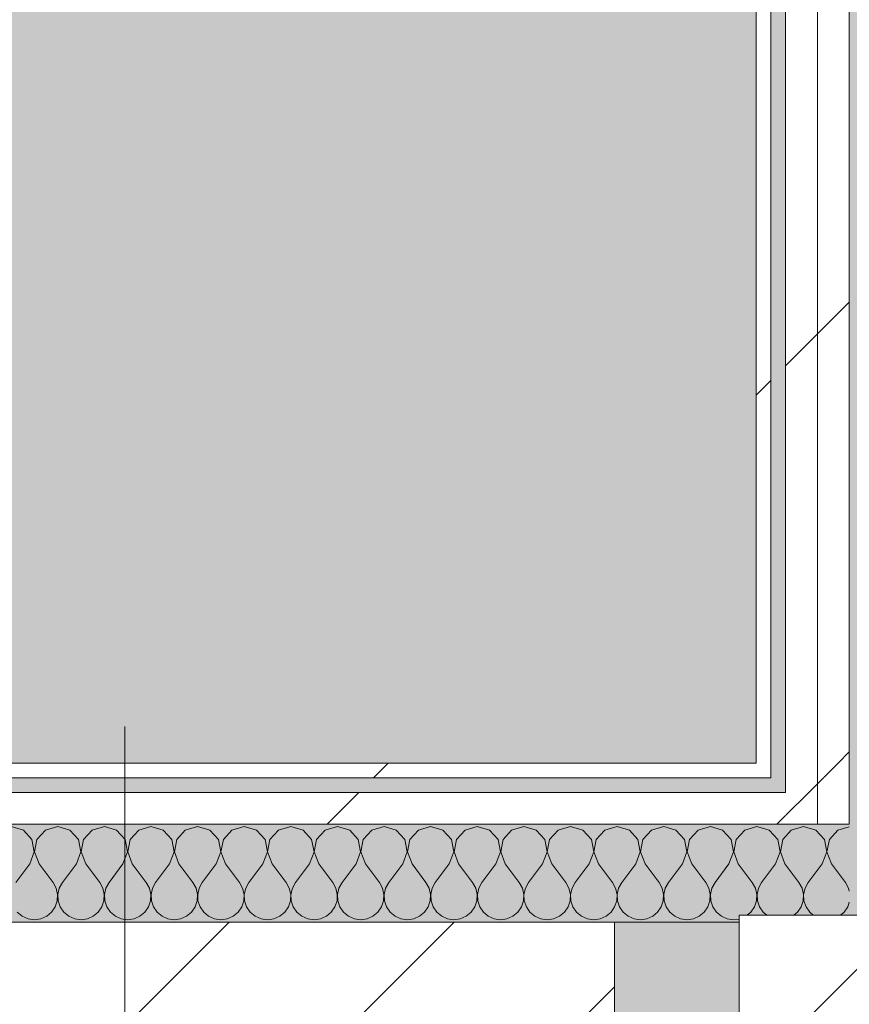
# Model space of a CAD drawing. Header units: millimetres. Extents: x -40968 to 13979, y -19284 to 4746.
# Tile 161 of 256: x -12730 to -12391, y -1095 to -693. Entities that reach past the tile are written whole.
import ezdxf

# ---------------------------------------------------------------- set-up
doc = ezdxf.new("R2010")
doc.units = ezdxf.units.MM
doc.header["$MEASUREMENT"] = 0
doc.linetypes.add('Wipeout_Contour', pattern=[1000, 0, -1000])
for name, color, linetype in [('10_ESTR_Pilars', 7, 'Continuous'), ('Nuevo_08_E_Envans secs', 7, 'Continuous'), ('Nuevo_14_PAV_Soft Light Grey 0554', 7, 'Continuous')]:
    doc.layers.add(name, color=color, linetype=linetype)
for name, color, linetype, lineweight in [('10_ESTR_Pilars_Pluma_Nº__20', 1, 'Continuous', 5), ('10_ESTR_Pilars_Pluma_Nº__28', 7, 'Continuous', 20), ('10_ESTR_Pilars_Pluma_Nº__42', 8, 'Continuous', 25), ('Nuevo_08_E_Envans secs_Pluma_Nº__1', 7, 'Continuous', 5)]:
    doc.layers.add(name, color=color, linetype=linetype, lineweight=lineweight)
for name, color, linetype, lineweight, true_color in [('Nuevo_08_E_Envans secs_Pluma_Nº__102', 7, 'Continuous', 5, 0xcccccc), ('Nuevo_08_E_Envans secs_Pluma_Nº__171', 171, 'Continuous', 13, 0xaaaaff), ('Nuevo_08_E_Envans secs_Pluma_Nº__177', 7, 'Continuous', 15, 0xf7e046), ('Nuevo_14_PAV_Soft Light Grey 0554_Pluma_Nº__245', 7, 'Continuous', 13, 0xe8e8e8)]:
    doc.layers.add(name, color=color, linetype=linetype, lineweight=lineweight, true_color=true_color)
pattern_1 = [(45, (0, 0), (-183.848, 183.848), [195, -65]), (45, (7e-14, 183.85), (-183.848, 183.848), [195, -65])]
pattern_2 = [(45, (0, 0), (-45.96194, 45.96194), [])]

# ---------------------------------------------------------------- blocks, each defined once
blk = doc.blocks.new('Forjado_1_1', base_point=(-23046.79, -1194.06))
at = {"layer": 'Nuevo_14_PAV_Soft Light Grey 0554_Pluma_Nº__245', "linetype": 'Continuous', "lineweight": 0, "true_color": 0xe8e8e8}
h = blk.add_hatch(color=254, dxfattribs=at)
h.paths.add_polyline_path([(-23046.79, -1194.06), (-1631.11, -1193.63), (-1631.11, -6938.97), (-1556.11, -6938.97), (-1556.11, -7503.98), (-1616.26, -7503.98), (-1616.05, -11935.98), (-1564.89, -11935.98), (-1564.89, -12491.98), (-2024.11, -12491.98), (-2024.11, -12338.98), (-6997.39, -12338.98), (-6997.39, -12391.98), (-3637.68, -12391.98), (-3638.94, -13690.72), (-3644.87, -17130.96), (428.17, -17130.98), (428.89, -16788.98), (778.89, -16788.98), (778.35, -17142.97), (2622.91, -17145.82), (2623.01, -17079.79), (3389.91, -17080.98), (3389.61, -17276.98), (5489.84, -17280.21), (5489.84, -17141.49), (5763.89, -17141.49), (5763.89, -16738.98), (6378.89, -16738.98), (6378.89, -12488.98), (5778.89, -12488.98), (5779.74, -11938.87), (6782.11, -11938.85), (6782.11, -9207.42), (6082.11, -9207.42), (6016.11, -7504.98), (6016.11, -9073.42), (2073.42, -9073.42), (2073.42, -5267.32), (5998.89, -5267.32), (5998.89, -1708.98), (5884.89, -967.98), (7332.11, -967.98), (7332.11, 1999.55), (-28277.4, 1999.55), (-23028.39, 1969.01)])
h.paths.add_polyline_path([(492.89, -5267.32), (1951.42, -5267.32), (1951.42, -9073.42), (492.89, -9073.42)], flags=0)
blk = doc.blocks.new('*X245')
at = {"layer": 'Nuevo_08_E_Envans secs_Pluma_Nº__102', "color": 254, "linetype": 'Continuous', "lineweight": 5, "true_color": 0xcccccc}
for p, q in [((-12728.33, -1024.18), (-12733.33, -1022.76)), ((-12724.81, -1028.02), (-12728.33, -1024.18)), ((-12719.29, -1024.18), (-12722.8, -1028.02)), ((-12714.29, -1022.76), (-12719.29, -1024.18)), ((-12709.28, -1024.18), (-12714.29, -1022.76)), ((-12705.77, -1028.02), (-12709.28, -1024.18)), ((-12700.25, -1024.18), (-12703.76, -1028.02)), ((-12695.24, -1022.76), (-12700.25, -1024.18)), ((-12690.23, -1024.18), (-12695.24, -1022.76)), ((-12686.72, -1028.02), (-12690.23, -1024.18)), ((-12681.2, -1024.18), (-12684.71, -1028.02)), ((-12676.19, -1022.76), (-12681.2, -1024.18)), ((-12671.18, -1024.18), (-12676.19, -1022.76)), ((-12667.67, -1028.02), (-12671.18, -1024.18)), ((-12662.15, -1024.18), (-12665.66, -1028.02)), ((-12657.14, -1022.76), (-12662.15, -1024.18)), ((-12652.14, -1024.18), (-12657.14, -1022.76)), ((-12648.62, -1028.02), (-12652.14, -1024.18)), ((-12643.1, -1024.18), (-12646.61, -1028.02)), ((-12638.1, -1022.76), (-12643.1, -1024.18)), ((-12633.09, -1024.18), (-12638.1, -1022.76)), ((-12629.58, -1028.02), (-12633.09, -1024.18)), ((-12624.05, -1024.18), (-12627.57, -1028.02)), ((-12619.05, -1022.76), (-12624.05, -1024.18)), ((-12614.04, -1024.18), (-12619.05, -1022.76)), ((-12610.53, -1028.02), (-12614.04, -1024.18)), ((-12605.01, -1024.18), (-12608.52, -1028.02)), ((-12600, -1022.76), (-12605.01, -1024.18)), ((-12594.99, -1024.18), (-12600, -1022.76)), ((-12591.48, -1028.02), (-12594.99, -1024.18)), ((-12585.96, -1024.18), (-12589.47, -1028.02)), ((-12580.95, -1022.76), (-12585.96, -1024.18)), ((-12575.95, -1024.18), (-12580.95, -1022.76)), ((-12572.43, -1028.02), (-12575.95, -1024.18)), ((-12566.91, -1024.18), (-12570.42, -1028.02)), ((-12561.9, -1022.76), (-12566.91, -1024.18)), ((-12556.9, -1024.18), (-12561.9, -1022.76)), ((-12553.39, -1028.02), (-12556.9, -1024.18)), ((-12547.86, -1024.18), (-12551.38, -1028.02)), ((-12542.86, -1022.76), (-12547.86, -1024.18)), ((-12537.85, -1024.18), (-12542.86, -1022.76)), ((-12534.34, -1028.02), (-12537.85, -1024.18)), ((-12528.82, -1024.18), (-12532.33, -1028.02)), ((-12523.81, -1022.76), (-12528.82, -1024.18)), ((-12518.8, -1024.18), (-12523.81, -1022.76)), ((-12515.29, -1028.02), (-12518.8, -1024.18)), ((-12509.77, -1024.18), (-12513.28, -1028.02)), ((-12504.76, -1022.76), (-12509.77, -1024.18)), ((-12499.75, -1024.18), (-12504.76, -1022.76)), ((-12496.24, -1028.02), (-12499.75, -1024.18)), ((-12490.72, -1024.18), (-12494.23, -1028.02)), ((-12485.71, -1022.76), (-12490.72, -1024.18)), ((-12480.71, -1024.18), (-12485.71, -1022.76)), ((-12477.2, -1028.02), (-12480.71, -1024.18)), ((-12471.67, -1024.18), (-12475.19, -1028.02)), ((-12466.67, -1022.76), (-12471.67, -1024.18)), ((-12461.66, -1024.18), (-12466.67, -1022.76)), ((-12458.15, -1028.02), (-12461.66, -1024.18)), ((-12452.63, -1024.18), (-12456.14, -1028.02)), ((-12447.62, -1022.76), (-12452.63, -1024.18)), ((-12442.61, -1024.18), (-12447.62, -1022.76)), ((-12439.1, -1028.02), (-12442.61, -1024.18)), ((-12433.58, -1024.18), (-12437.09, -1028.02)), ((-12428.57, -1022.76), (-12433.58, -1024.18)), ((-12423.56, -1024.18), (-12428.57, -1022.76)), ((-12420.05, -1028.02), (-12423.56, -1024.18)), ((-12414.53, -1024.18), (-12418.04, -1028.02)), ((-12409.52, -1022.76), (-12414.53, -1024.18)), ((-12404.52, -1024.18), (-12409.52, -1022.76)), ((-12401.01, -1028.02), (-12404.52, -1024.18)), ((-12395.48, -1024.18), (-12398.99, -1028.02)), ((-12390.84, -1022.86), (-12395.48, -1024.18)), ((-12723.85, -1033.14), (-12724.81, -1028.02)), ((-12722.8, -1028.02), (-12723.77, -1033.14)), ((-12704.8, -1033.14), (-12705.77, -1028.02)), ((-12703.76, -1028.02), (-12704.72, -1033.14)), ((-12685.75, -1033.14), (-12686.72, -1028.02)), ((-12684.71, -1028.02), (-12685.68, -1033.14)), ((-12666.71, -1033.14), (-12667.67, -1028.02)), ((-12665.66, -1028.02), (-12666.63, -1033.14)), ((-12647.66, -1033.14), (-12648.62, -1028.02)), ((-12646.61, -1028.02), (-12647.58, -1033.14)), ((-12628.61, -1033.14), (-12629.58, -1028.02)), ((-12627.57, -1028.02), (-12628.53, -1033.14)), ((-12609.56, -1033.14), (-12610.53, -1028.02)), ((-12608.52, -1028.02), (-12609.49, -1033.14)), ((-12590.51, -1033.14), (-12591.48, -1028.02)), ((-12589.47, -1028.02), (-12590.44, -1033.14)), ((-12571.47, -1033.14), (-12572.43, -1028.02)), ((-12570.42, -1028.02), (-12571.39, -1033.14)), ((-12552.42, -1033.14), (-12553.39, -1028.02)), ((-12551.38, -1028.02), (-12552.34, -1033.14)), ((-12533.37, -1033.14), (-12534.34, -1028.02)), ((-12532.33, -1028.02), (-12533.29, -1033.14)), ((-12514.32, -1033.14), (-12515.29, -1028.02)), ((-12513.28, -1028.02), (-12514.25, -1033.14)), ((-12495.28, -1033.14), (-12496.24, -1028.02)), ((-12494.23, -1028.02), (-12495.2, -1033.14)), ((-12476.23, -1033.14), (-12477.2, -1028.02)), ((-12475.19, -1028.02), (-12476.15, -1033.14)), ((-12457.18, -1033.14), (-12458.15, -1028.02)), ((-12456.14, -1028.02), (-12457.1, -1033.14)), ((-12438.13, -1033.14), (-12439.1, -1028.02)), ((-12437.09, -1028.02), (-12438.06, -1033.14)), ((-12419.09, -1033.14), (-12420.05, -1028.02)), ((-12418.04, -1028.02), (-12419.01, -1033.14)), ((-12400.04, -1033.14), (-12401.01, -1028.02)), ((-12398.99, -1028.02), (-12399.96, -1033.14)), ((-12725.71, -1038), (-12723.85, -1033.14)), ((-12723.77, -1033.14), (-12721.9, -1038)), ((-12706.67, -1038), (-12704.8, -1033.14)), ((-12704.72, -1033.14), (-12702.86, -1038)), ((-12687.62, -1038), (-12685.75, -1033.14)), ((-12685.68, -1033.14), (-12683.81, -1038)), ((-12668.57, -1038), (-12666.71, -1033.14)), ((-12666.63, -1033.14), (-12664.76, -1038)), ((-12649.52, -1038), (-12647.66, -1033.14)), ((-12647.58, -1033.14), (-12645.71, -1038)), ((-12630.48, -1038), (-12628.61, -1033.14)), ((-12628.53, -1033.14), (-12626.67, -1038)), ((-12611.43, -1038), (-12609.56, -1033.14)), ((-12609.49, -1033.14), (-12607.62, -1038)), ((-12592.38, -1038), (-12590.51, -1033.14)), ((-12590.44, -1033.14), (-12588.57, -1038)), ((-12573.33, -1038), (-12571.47, -1033.14)), ((-12571.39, -1033.14), (-12569.52, -1038)), ((-12554.29, -1038), (-12552.42, -1033.14)), ((-12552.34, -1033.14), (-12550.48, -1038)), ((-12535.24, -1038), (-12533.37, -1033.14)), ((-12533.29, -1033.14), (-12531.43, -1038)), ((-12516.19, -1038), (-12514.32, -1033.14)), ((-12514.25, -1033.14), (-12512.38, -1038)), ((-12497.14, -1038), (-12495.28, -1033.14)), ((-12495.2, -1033.14), (-12493.33, -1038)), ((-12478.1, -1038), (-12476.23, -1033.14)), ((-12476.15, -1033.14), (-12474.29, -1038)), ((-12459.05, -1038), (-12457.18, -1033.14)), ((-12457.1, -1033.14), (-12455.24, -1038)), ((-12440, -1038), (-12438.13, -1033.14)), ((-12438.06, -1033.14), (-12436.19, -1038)), ((-12420.95, -1038), (-12419.09, -1033.14)), ((-12419.01, -1033.14), (-12417.14, -1038)), ((-12401.9, -1038), (-12400.04, -1033.14)), ((-12399.96, -1033.14), (-12398.1, -1038)), ((-12725.71, -1038), (-12731.43, -1045.61)), ((-12721.9, -1038), (-12716.19, -1045.61)), ((-12706.67, -1038), (-12712.38, -1045.61)), ((-12702.86, -1038), (-12697.14, -1045.61)), ((-12687.62, -1038), (-12693.33, -1045.61)), ((-12683.81, -1038), (-12678.1, -1045.61)), ((-12668.57, -1038), (-12674.29, -1045.61)), ((-12664.76, -1038), (-12659.05, -1045.61)), ((-12649.52, -1038), (-12655.24, -1045.61)), ((-12645.71, -1038), (-12640, -1045.61)), ((-12630.48, -1038), (-12636.19, -1045.61)), ((-12626.67, -1038), (-12620.95, -1045.61)), ((-12611.43, -1038), (-12617.14, -1045.61)), ((-12607.62, -1038), (-12601.9, -1045.61)), ((-12592.38, -1038), (-12598.1, -1045.61)), ((-12588.57, -1038), (-12582.86, -1045.61)), ((-12573.33, -1038), (-12579.05, -1045.61)), ((-12569.52, -1038), (-12563.81, -1045.61)), ((-12554.29, -1038), (-12560, -1045.61)), ((-12550.48, -1038), (-12544.76, -1045.61)), ((-12535.24, -1038), (-12540.95, -1045.61)), ((-12531.43, -1038), (-12525.71, -1045.61)), ((-12516.19, -1038), (-12521.9, -1045.61)), ((-12512.38, -1038), (-12506.67, -1045.61)), ((-12497.14, -1038), (-12502.86, -1045.61)), ((-12493.33, -1038), (-12487.62, -1045.61)), ((-12478.1, -1038), (-12483.81, -1045.61)), ((-12474.29, -1038), (-12468.57, -1045.61)), ((-12459.05, -1038), (-12464.76, -1045.61)), ((-12455.24, -1038), (-12449.52, -1045.61)), ((-12440, -1038), (-12445.71, -1045.61)), ((-12436.19, -1038), (-12430.48, -1045.61)), ((-12420.95, -1038), (-12426.67, -1045.61)), ((-12417.14, -1038), (-12411.43, -1045.61)), ((-12401.9, -1038), (-12407.62, -1045.61)), ((-12398.1, -1038), (-12392.38, -1045.61)), ((-12714.92, -1047.91), (-12716.19, -1045.61)), ((-12712.38, -1045.61), (-12713.65, -1047.91)), ((-12695.87, -1047.91), (-12697.14, -1045.61)), ((-12693.33, -1045.61), (-12694.6, -1047.91)), ((-12676.82, -1047.91), (-12678.1, -1045.61)), ((-12674.29, -1045.61), (-12675.56, -1047.91)), ((-12657.78, -1047.91), (-12659.05, -1045.61)), ((-12655.24, -1045.61), (-12656.51, -1047.91)), ((-12638.73, -1047.91), (-12640, -1045.61)), ((-12636.19, -1045.61), (-12637.46, -1047.91)), ((-12619.68, -1047.91), (-12620.95, -1045.61)), ((-12617.14, -1045.61), (-12618.41, -1047.91)), ((-12600.63, -1047.91), (-12601.9, -1045.61)), ((-12598.1, -1045.61), (-12599.37, -1047.91)), ((-12581.59, -1047.91), (-12582.86, -1045.61)), ((-12579.05, -1045.61), (-12580.32, -1047.91)), ((-12562.54, -1047.91), (-12563.81, -1045.61)), ((-12560, -1045.61), (-12561.27, -1047.91)), ((-12543.49, -1047.91), (-12544.76, -1045.61)), ((-12540.95, -1045.61), (-12542.22, -1047.91)), ((-12524.44, -1047.91), (-12525.71, -1045.61)), ((-12521.9, -1045.61), (-12523.18, -1047.91)), ((-12505.4, -1047.91), (-12506.67, -1045.61)), ((-12502.86, -1045.61), (-12504.13, -1047.91)), ((-12486.35, -1047.91), (-12487.62, -1045.61)), ((-12483.81, -1045.61), (-12485.08, -1047.91)), ((-12467.3, -1047.91), (-12468.57, -1045.61)), ((-12464.76, -1045.61), (-12466.03, -1047.91)), ((-12448.25, -1047.91), (-12449.52, -1045.61)), ((-12445.71, -1045.61), (-12446.99, -1047.91)), ((-12429.2, -1047.91), (-12430.48, -1045.61)), ((-12426.67, -1045.61), (-12427.94, -1047.91)), ((-12410.16, -1047.91), (-12411.43, -1045.61)), ((-12407.62, -1045.61), (-12408.89, -1047.91)), ((-12391.11, -1047.91), (-12392.38, -1045.61)), ((-12714.32, -1050.47), (-12714.92, -1047.91)), ((-12713.65, -1047.91), (-12714.25, -1050.47)), ((-12695.28, -1050.47), (-12695.87, -1047.91)), ((-12694.6, -1047.91), (-12695.2, -1050.47)), ((-12676.23, -1050.47), (-12676.82, -1047.91)), ((-12675.56, -1047.91), (-12676.15, -1050.47)), ((-12657.18, -1050.47), (-12657.78, -1047.91)), ((-12656.51, -1047.91), (-12657.1, -1050.47)), ((-12638.13, -1050.47), (-12638.73, -1047.91)), ((-12637.46, -1047.91), (-12638.06, -1050.47)), ((-12619.09, -1050.47), (-12619.68, -1047.91)), ((-12618.41, -1047.91), (-12619.01, -1050.47)), ((-12600.04, -1050.47), (-12600.63, -1047.91)), ((-12599.37, -1047.91), (-12599.96, -1050.47)), ((-12580.99, -1050.47), (-12581.59, -1047.91)), ((-12580.32, -1047.91), (-12580.91, -1050.47)), ((-12561.94, -1050.47), (-12562.54, -1047.91)), ((-12561.27, -1047.91), (-12561.87, -1050.47)), ((-12542.9, -1050.47), (-12543.49, -1047.91)), ((-12542.22, -1047.91), (-12542.82, -1050.47)), ((-12523.85, -1050.47), (-12524.44, -1047.91)), ((-12523.18, -1047.91), (-12523.77, -1050.47)), ((-12504.8, -1050.47), (-12505.4, -1047.91)), ((-12504.13, -1047.91), (-12504.72, -1050.47)), ((-12485.75, -1050.47), (-12486.35, -1047.91)), ((-12485.08, -1047.91), (-12485.68, -1050.47)), ((-12466.71, -1050.47), (-12467.3, -1047.91)), ((-12466.03, -1047.91), (-12466.63, -1050.47)), ((-12447.66, -1050.47), (-12448.25, -1047.91)), ((-12446.99, -1047.91), (-12447.58, -1050.47)), ((-12428.61, -1050.47), (-12429.2, -1047.91)), ((-12427.94, -1047.91), (-12428.53, -1050.47)), ((-12409.56, -1050.47), (-12410.16, -1047.91)), ((-12408.89, -1047.91), (-12409.49, -1050.47)), ((-12390.84, -1049.09), (-12391.11, -1047.91)), ((-12715.29, -1055.59), (-12714.45, -1053.1)), ((-12714.45, -1053.1), (-12714.32, -1050.47)), ((-12714.25, -1050.47), (-12714.12, -1053.1)), ((-12714.12, -1053.1), (-12713.28, -1055.59)), ((-12696.24, -1055.59), (-12695.4, -1053.1)), ((-12695.4, -1053.1), (-12695.28, -1050.47)), ((-12695.2, -1050.47), (-12695.07, -1053.1)), ((-12695.07, -1053.1), (-12694.23, -1055.59)), ((-12677.2, -1055.59), (-12676.36, -1053.1)), ((-12676.36, -1053.1), (-12676.23, -1050.47)), ((-12676.15, -1050.47), (-12676.02, -1053.1)), ((-12676.02, -1053.1), (-12675.19, -1055.59)), ((-12658.15, -1055.59), (-12657.31, -1053.1)), ((-12657.31, -1053.1), (-12657.18, -1050.47)), ((-12657.1, -1050.47), (-12656.98, -1053.1)), ((-12656.98, -1053.1), (-12656.14, -1055.59)), ((-12639.1, -1055.59), (-12638.26, -1053.1)), ((-12638.26, -1053.1), (-12638.13, -1050.47)), ((-12638.06, -1050.47), (-12637.93, -1053.1)), ((-12637.93, -1053.1), (-12637.09, -1055.59)), ((-12620.05, -1055.59), (-12619.21, -1053.1)), ((-12619.21, -1053.1), (-12619.09, -1050.47)), ((-12619.01, -1050.47), (-12618.88, -1053.1)), ((-12618.88, -1053.1), (-12618.04, -1055.59)), ((-12601.01, -1055.59), (-12600.17, -1053.1)), ((-12600.17, -1053.1), (-12600.04, -1050.47)), ((-12599.96, -1050.47), (-12599.83, -1053.1)), ((-12599.83, -1053.1), (-12598.99, -1055.59)), ((-12581.96, -1055.59), (-12581.12, -1053.1)), ((-12581.12, -1053.1), (-12580.99, -1050.47)), ((-12580.91, -1050.47), (-12580.79, -1053.1)), ((-12580.79, -1053.1), (-12579.95, -1055.59)), ((-12562.91, -1055.59), (-12562.07, -1053.1)), ((-12562.07, -1053.1), (-12561.94, -1050.47)), ((-12561.87, -1050.47), (-12561.74, -1053.1)), ((-12561.74, -1053.1), (-12560.9, -1055.59)), ((-12543.86, -1055.59), (-12543.02, -1053.1)), ((-12543.02, -1053.1), (-12542.9, -1050.47)), ((-12542.82, -1050.47), (-12542.69, -1053.1)), ((-12542.69, -1053.1), (-12541.85, -1055.59)), ((-12524.81, -1055.59), (-12523.98, -1053.1)), ((-12523.98, -1053.1), (-12523.85, -1050.47)), ((-12523.77, -1050.47), (-12523.64, -1053.1)), ((-12523.64, -1053.1), (-12522.8, -1055.59)), ((-12505.77, -1055.59), (-12504.93, -1053.1)), ((-12504.93, -1053.1), (-12504.8, -1050.47)), ((-12504.72, -1050.47), (-12504.6, -1053.1)), ((-12504.6, -1053.1), (-12503.76, -1055.59)), ((-12486.72, -1055.59), (-12485.88, -1053.1)), ((-12485.88, -1053.1), (-12485.75, -1050.47)), ((-12485.68, -1050.47), (-12485.55, -1053.1)), ((-12485.55, -1053.1), (-12484.71, -1055.59)), ((-12467.67, -1055.59), (-12466.83, -1053.1)), ((-12466.83, -1053.1), (-12466.71, -1050.47)), ((-12466.63, -1050.47), (-12466.5, -1053.1)), ((-12466.5, -1053.1), (-12465.66, -1055.59)), ((-12448.62, -1055.59), (-12447.78, -1053.1)), ((-12447.78, -1053.1), (-12447.66, -1050.47)), ((-12447.58, -1050.47), (-12447.45, -1053.1)), ((-12447.45, -1053.1), (-12446.61, -1055.59)), ((-12429.58, -1055.59), (-12428.74, -1053.1)), ((-12428.74, -1053.1), (-12428.61, -1050.47)), ((-12428.53, -1050.47), (-12428.41, -1053.1)), ((-12428.41, -1053.1), (-12427.57, -1055.59)), ((-12410.53, -1055.59), (-12409.69, -1053.1)), ((-12409.69, -1053.1), (-12409.56, -1050.47)), ((-12409.49, -1050.47), (-12409.36, -1053.1)), ((-12409.36, -1053.1), (-12408.52, -1055.59)), ((-12391.48, -1055.59), (-12390.84, -1053.67)), ((-12730.84, -1057.75), (-12728.82, -1059.43)), ((-12718.8, -1059.43), (-12716.78, -1057.75)), ((-12716.78, -1057.75), (-12715.29, -1055.59)), ((-12713.28, -1055.59), (-12711.79, -1057.75)), ((-12711.79, -1057.75), (-12709.77, -1059.43)), ((-12699.75, -1059.43), (-12697.73, -1057.75)), ((-12697.73, -1057.75), (-12696.24, -1055.59)), ((-12694.23, -1055.59), (-12692.74, -1057.75)), ((-12692.74, -1057.75), (-12690.72, -1059.43)), ((-12680.71, -1059.43), (-12678.68, -1057.75)), ((-12678.68, -1057.75), (-12677.2, -1055.59)), ((-12675.19, -1055.59), (-12673.7, -1057.75)), ((-12673.7, -1057.75), (-12671.67, -1059.43)), ((-12661.66, -1059.43), (-12659.64, -1057.75)), ((-12659.64, -1057.75), (-12658.15, -1055.59)), ((-12656.14, -1055.59), (-12654.65, -1057.75)), ((-12654.65, -1057.75), (-12652.63, -1059.43)), ((-12642.61, -1059.43), (-12640.59, -1057.75)), ((-12640.59, -1057.75), (-12639.1, -1055.59)), ((-12637.09, -1055.59), (-12635.6, -1057.75)), ((-12635.6, -1057.75), (-12633.58, -1059.43)), ((-12623.56, -1059.43), (-12621.54, -1057.75)), ((-12621.54, -1057.75), (-12620.05, -1055.59)), ((-12618.04, -1055.59), (-12616.55, -1057.75)), ((-12616.55, -1057.75), (-12614.53, -1059.43)), ((-12604.52, -1059.43), (-12602.49, -1057.75)), ((-12602.49, -1057.75), (-12601.01, -1055.59)), ((-12598.99, -1055.59), (-12597.51, -1057.75)), ((-12597.51, -1057.75), (-12595.48, -1059.43)), ((-12585.47, -1059.43), (-12583.45, -1057.75)), ((-12583.45, -1057.75), (-12581.96, -1055.59)), ((-12579.95, -1055.59), (-12578.46, -1057.75)), ((-12578.46, -1057.75), (-12576.44, -1059.43)), ((-12566.42, -1059.43), (-12564.4, -1057.75)), ((-12564.4, -1057.75), (-12562.91, -1055.59)), ((-12560.9, -1055.59), (-12559.41, -1057.75)), ((-12559.41, -1057.75), (-12557.39, -1059.43)), ((-12547.37, -1059.43), (-12545.35, -1057.75)), ((-12545.35, -1057.75), (-12543.86, -1055.59)), ((-12541.85, -1055.59), (-12540.36, -1057.75)), ((-12540.36, -1057.75), (-12538.34, -1059.43)), ((-12528.33, -1059.43), (-12526.3, -1057.75)), ((-12526.3, -1057.75), (-12524.81, -1055.59)), ((-12522.8, -1055.59), (-12521.32, -1057.75)), ((-12521.32, -1057.75), (-12519.29, -1059.43)), ((-12509.28, -1059.43), (-12507.26, -1057.75)), ((-12507.26, -1057.75), (-12505.77, -1055.59)), ((-12503.76, -1055.59), (-12502.27, -1057.75)), ((-12502.27, -1057.75), (-12500.25, -1059.43)), ((-12490.23, -1059.43), (-12488.21, -1057.75)), ((-12488.21, -1057.75), (-12486.72, -1055.59)), ((-12484.71, -1055.59), (-12483.22, -1057.75)), ((-12483.22, -1057.75), (-12481.2, -1059.43)), ((-12471.18, -1059.43), (-12469.16, -1057.75)), ((-12469.16, -1057.75), (-12467.67, -1055.59)), ((-12465.66, -1055.59), (-12464.17, -1057.75)), ((-12464.17, -1057.75), (-12462.15, -1059.43)), ((-12452.14, -1059.43), (-12450.11, -1057.75)), ((-12450.11, -1057.75), (-12448.62, -1055.59)), ((-12446.61, -1055.59), (-12445.13, -1057.75)), ((-12445.13, -1057.75), (-12443.1, -1059.43)), ((-12432.54, -1058.98), (-12431.06, -1057.75)), ((-12431.06, -1057.75), (-12429.58, -1055.59)), ((-12427.57, -1055.59), (-12426.08, -1057.75)), ((-12426.08, -1057.75), (-12424.6, -1058.98)), ((-12413.49, -1058.98), (-12412.02, -1057.75)), ((-12412.02, -1057.75), (-12410.53, -1055.59)), ((-12408.52, -1055.59), (-12407.03, -1057.75)), ((-12407.03, -1057.75), (-12405.56, -1058.98)), ((-12394.44, -1058.98), (-12392.97, -1057.75)), ((-12392.97, -1057.75), (-12391.48, -1055.59)), ((-12728.82, -1059.43), (-12726.41, -1060.49)), ((-12726.41, -1060.49), (-12723.81, -1060.85)), ((-12723.81, -1060.85), (-12721.21, -1060.49)), ((-12721.21, -1060.49), (-12718.8, -1059.43)), ((-12709.77, -1059.43), (-12707.36, -1060.49)), ((-12707.36, -1060.49), (-12704.76, -1060.85)), ((-12704.76, -1060.85), (-12702.16, -1060.49)), ((-12702.16, -1060.49), (-12699.75, -1059.43)), ((-12690.72, -1059.43), (-12688.32, -1060.49)), ((-12688.32, -1060.49), (-12685.71, -1060.85)), ((-12685.71, -1060.85), (-12683.11, -1060.49)), ((-12683.11, -1060.49), (-12680.71, -1059.43)), ((-12671.67, -1059.43), (-12669.27, -1060.49)), ((-12669.27, -1060.49), (-12666.67, -1060.85)), ((-12666.67, -1060.85), (-12664.06, -1060.49)), ((-12664.06, -1060.49), (-12661.66, -1059.43)), ((-12652.63, -1059.43), (-12650.22, -1060.49)), ((-12650.22, -1060.49), (-12647.62, -1060.85)), ((-12647.62, -1060.85), (-12645.02, -1060.49)), ((-12645.02, -1060.49), (-12642.61, -1059.43)), ((-12633.58, -1059.43), (-12631.17, -1060.49)), ((-12631.17, -1060.49), (-12628.57, -1060.85)), ((-12628.57, -1060.85), (-12625.97, -1060.49)), ((-12625.97, -1060.49), (-12623.56, -1059.43)), ((-12614.53, -1059.43), (-12612.13, -1060.49)), ((-12612.13, -1060.49), (-12609.52, -1060.85)), ((-12609.52, -1060.85), (-12606.92, -1060.49)), ((-12606.92, -1060.49), (-12604.52, -1059.43)), ((-12595.48, -1059.43), (-12593.08, -1060.49)), ((-12593.08, -1060.49), (-12590.48, -1060.85)), ((-12590.48, -1060.85), (-12587.87, -1060.49)), ((-12587.87, -1060.49), (-12585.47, -1059.43)), ((-12576.44, -1059.43), (-12574.03, -1060.49)), ((-12574.03, -1060.49), (-12571.43, -1060.85)), ((-12571.43, -1060.85), (-12568.83, -1060.49)), ((-12568.83, -1060.49), (-12566.42, -1059.43)), ((-12557.39, -1059.43), (-12554.98, -1060.49)), ((-12554.98, -1060.49), (-12552.38, -1060.85)), ((-12552.38, -1060.85), (-12549.78, -1060.49)), ((-12549.78, -1060.49), (-12547.37, -1059.43)), ((-12538.34, -1059.43), (-12535.94, -1060.49)), ((-12535.94, -1060.49), (-12533.33, -1060.85)), ((-12533.33, -1060.85), (-12530.73, -1060.49)), ((-12530.73, -1060.49), (-12528.33, -1059.43)), ((-12519.29, -1059.43), (-12516.89, -1060.49)), ((-12516.89, -1060.49), (-12514.29, -1060.85)), ((-12514.29, -1060.85), (-12511.68, -1060.49)), ((-12511.68, -1060.49), (-12509.28, -1059.43)), ((-12500.25, -1059.43), (-12497.84, -1060.49)), ((-12497.84, -1060.49), (-12495.24, -1060.85)), ((-12495.24, -1060.85), (-12492.64, -1060.49)), ((-12492.64, -1060.49), (-12490.23, -1059.43)), ((-12481.2, -1059.43), (-12478.79, -1060.49)), ((-12478.79, -1060.49), (-12476.19, -1060.85)), ((-12476.19, -1060.85), (-12473.59, -1060.49)), ((-12473.59, -1060.49), (-12471.18, -1059.43)), ((-12462.15, -1059.43), (-12459.75, -1060.49)), ((-12459.75, -1060.49), (-12457.14, -1060.85)), ((-12457.14, -1060.85), (-12454.54, -1060.49)), ((-12454.54, -1060.49), (-12452.14, -1059.43)), ((-12443.1, -1059.43), (-12440.7, -1060.49)), ((-12440.7, -1060.49), (-12438.1, -1060.85)), ((-12438.1, -1060.85), (-12435.86, -1060.54))]:
    blk.add_line(p, q, dxfattribs=at)
blk = doc.blocks.new('Muro_93_1', base_point=(-12035.86, -1061.81))
at = {"layer": 'Nuevo_08_E_Envans secs_Pluma_Nº__1', "color": 7, "linetype": 'Continuous', "lineweight": 5, "flags": 128}
blk.add_lwpolyline([(-12486.81, -1061.81), (-12435.86, -1061.81)], dxfattribs=at)
at = {"color": 254, "linetype": 'Wipeout_Contour', "lineweight": 0, "ltscale": 49863.976073}
blk.add_wipeout([(-12428.84, -1002.81), (-12422.84, -1002.81), (-12422.84, -996.81), (-12428.84, -996.81)], dxfattribs=at).dxf.layer = 'Nuevo_08_E_Envans secs'
at = {"color": 254, "linetype": 'Wipeout_Contour', "lineweight": 0, "ltscale": 49807.198371}
blk.add_wipeout([(-12416.84, -1021.81), (-12403.84, -1021.81), (-12403.84, -1008.81), (-12416.84, -1008.81)], dxfattribs=at).dxf.layer = 'Nuevo_08_E_Envans secs'
at = {"layer": 'Nuevo_08_E_Envans secs_Pluma_Nº__171', "linetype": 'Continuous', "lineweight": 13, "true_color": 0xaaaaff}
h = blk.add_hatch(dxfattribs=at)
h.set_pattern_fill('Panellat_HPL_0001', color=161, style=0, pattern_type=2)
h.set_pattern_definition(pattern_1)
h.paths.add_polyline_path([(-12428.84, -1002.81), (-12422.84, -1002.81), (-12422.84, -996.81), (-12428.84, -996.81)])
at = {"layer": 'Nuevo_08_E_Envans secs_Pluma_Nº__177', "linetype": 'Continuous', "lineweight": 15, "true_color": 0xf7e046}
h = blk.add_hatch(dxfattribs=at)
h.set_pattern_fill('Panellat_HPL_0001', color=53, style=0, pattern_type=2)
h.set_pattern_definition(pattern_1)
h.paths.add_polyline_path([(-12416.84, -1021.81), (-12403.84, -1021.81), (-12403.84, -1008.81), (-12416.84, -1008.81)])
at = {"layer": 'Nuevo_08_E_Envans secs_Pluma_Nº__1', "color": 7, "linetype": 'Continuous', "lineweight": 5}
for p, q in [((-12422.84, -996.81), (-12422.84, -1002.81)), ((-12403.84, -1008.81), (-12403.84, -1021.81)), ((-12403.84, -1021.81), (-12390.84, -1021.81))]:
    blk.add_line(p, q, dxfattribs=at)
at = {"color": 254, "linetype": 'Wipeout_Contour', "lineweight": 0, "ltscale": 50789.041484}
blk.add_wipeout([(-12428.84, -996.81), (-12886.81, -996.81), (-12886.81, -1002.81), (-12428.84, -1002.81)], dxfattribs=at).dxf.layer = 'Nuevo_08_E_Envans secs'
at = {"color": 254, "linetype": 'Wipeout_Contour', "lineweight": 0, "ltscale": 50770.047469}
blk.add_wipeout([(-12416.84, -1008.81), (-12886.81, -1008.81), (-12886.81, -1021.81), (-12416.84, -1021.81)], dxfattribs=at).dxf.layer = 'Nuevo_08_E_Envans secs'
at = {"layer": 'Nuevo_08_E_Envans secs_Pluma_Nº__171', "linetype": 'Continuous', "lineweight": 13, "true_color": 0xaaaaff}
h = blk.add_hatch(dxfattribs=at)
h.set_pattern_fill('Panellat_HPL_0001', color=161, style=0, pattern_type=2)
h.set_pattern_definition(pattern_1)
h.paths.add_polyline_path([(-12428.84, -996.81), (-12886.81, -996.81), (-12886.81, -1002.81), (-12428.84, -1002.81)])
at = {"layer": 'Nuevo_08_E_Envans secs_Pluma_Nº__177', "linetype": 'Continuous', "lineweight": 15, "true_color": 0xf7e046}
h = blk.add_hatch(dxfattribs=at)
h.set_pattern_fill('Panellat_HPL_0001', color=53, style=0, pattern_type=2)
h.set_pattern_definition(pattern_1)
h.paths.add_polyline_path([(-12416.84, -1008.81), (-12886.81, -1008.81), (-12886.81, -1021.81), (-12416.84, -1021.81)])
at = {"layer": 'Nuevo_08_E_Envans secs_Pluma_Nº__1', "color": 7, "linetype": 'Continuous', "lineweight": 5}
for p, q in [((-12422.84, -1002.81), (-12886.81, -1002.81)), ((-12416.84, -1002.81), (-12416.84, -1008.81)), ((-12416.84, -1008.81), (-12886.81, -1008.81)), ((-12403.84, -1021.81), (-12886.81, -1021.81))]:
    blk.add_line(p, q, dxfattribs=at)
at = {"layer": 'Nuevo_08_E_Envans secs_Pluma_Nº__1', "color": 7, "linetype": 'Continuous', "lineweight": 5, "flags": 128}
blk.add_lwpolyline([(-12428.84, -996.81), (-12886.81, -996.81)], dxfattribs=at)
at = {"layer": 'Nuevo_08_E_Envans secs', "color": 7, "lineweight": 20}
blk.add_blockref('*X245', (0, 0), dxfattribs=at)
blk = doc.blocks.new('Muro_99_1', base_point=(-12428.84, -1061.81))
at = {"color": 254, "linetype": 'Wipeout_Contour', "lineweight": 0, "ltscale": 50114.114114}
blk.add_wipeout([(-12428.84, 2034.55), (-12428.84, -996.81), (-12422.84, -996.81), (-12422.84, 2034.55)], dxfattribs=at).dxf.layer = 'Nuevo_08_E_Envans secs'
at = {"color": 254, "linetype": 'Wipeout_Contour', "lineweight": 0, "ltscale": 49750.344147}
blk.add_wipeout([(-12403.84, -1002.81), (-12390.84, -1002.81), (-12390.84, -996.81), (-12403.84, -996.81)], dxfattribs=at).dxf.layer = 'Nuevo_08_E_Envans secs'
at = {"layer": 'Nuevo_08_E_Envans secs_Pluma_Nº__171', "linetype": 'Continuous', "lineweight": 13, "true_color": 0xaaaaff}
h = blk.add_hatch(dxfattribs=at)
h.set_pattern_fill('Panellat_HPL_0001', color=161, style=0, pattern_type=2)
h.set_pattern_definition(pattern_1)
h.paths.add_polyline_path([(-12428.84, 2034.55), (-12428.84, -996.81), (-12422.84, -996.81), (-12422.84, 2034.55)])
at = {"layer": 'Nuevo_08_E_Envans secs_Pluma_Nº__177', "linetype": 'Continuous', "lineweight": 15, "true_color": 0xf7e046}
h = blk.add_hatch(dxfattribs=at)
h.set_pattern_fill('Panellat_HPL_0001', color=53, style=0, pattern_type=2)
h.set_pattern_definition(pattern_1)
h.paths.add_polyline_path([(-12403.84, -1002.81), (-12390.84, -1002.81), (-12390.84, -996.81), (-12403.84, -996.81)])
at = {"layer": 'Nuevo_08_E_Envans secs_Pluma_Nº__1', "color": 7, "linetype": 'Continuous', "lineweight": 5}
for p, q in [((-12422.84, 2034.55), (-12422.84, -996.81)), ((-12422.84, -996.81), (-12422.84, -1002.81))]:
    blk.add_line(p, q, dxfattribs=at)
at = {"layer": 'Nuevo_08_E_Envans secs_Pluma_Nº__1', "color": 7, "linetype": 'Continuous', "lineweight": 5, "flags": 128}
blk.add_lwpolyline([(-12428.84, 2034.55), (-12428.84, -996.81)], dxfattribs=at)
at = {"color": 254, "linetype": 'Wipeout_Contour', "lineweight": 0, "ltscale": 49802.17604}
blk.add_wipeout([(-12416.84, -1002.81), (-12403.84, -1002.81), (-12403.84, -996.81), (-12416.84, -996.81)], dxfattribs=at).dxf.layer = 'Nuevo_08_E_Envans secs'
at = {"layer": 'Nuevo_08_E_Envans secs_Pluma_Nº__177', "linetype": 'Continuous', "lineweight": 15, "true_color": 0xf7e046}
h = blk.add_hatch(dxfattribs=at)
h.set_pattern_fill('Panellat_HPL_0001', color=53, style=0, pattern_type=2)
h.set_pattern_definition(pattern_1)
h.paths.add_polyline_path([(-12416.84, -1002.81), (-12403.84, -1002.81), (-12403.84, -996.81), (-12416.84, -996.81)])
at = {"color": 254, "linetype": 'Wipeout_Contour', "lineweight": 0, "ltscale": 50052.62151}
blk.add_wipeout([(-12416.84, 2034.55), (-12416.84, -996.81), (-12403.84, -996.81), (-12403.84, 2034.55)], dxfattribs=at).dxf.layer = 'Nuevo_08_E_Envans secs'
at = {"color": 254, "linetype": 'Wipeout_Contour', "lineweight": 0, "ltscale": 49752.279157}
blk.add_wipeout([(-12403.84, -1008.81), (-12390.84, -1008.81), (-12390.84, -1002.81), (-12403.84, -1002.81)], dxfattribs=at).dxf.layer = 'Nuevo_08_E_Envans secs'
at = {"layer": 'Nuevo_08_E_Envans secs_Pluma_Nº__177', "linetype": 'Continuous', "lineweight": 15, "true_color": 0xf7e046}
h = blk.add_hatch(dxfattribs=at)
h.set_pattern_fill('Panellat_HPL_0001', color=53, style=0, pattern_type=2)
h.set_pattern_definition(pattern_1)
h.paths.add_polyline_path([(-12416.84, 2034.55), (-12416.84, -996.81), (-12403.84, -996.81), (-12403.84, 2034.55)])
h = blk.add_hatch(dxfattribs=at)
h.set_pattern_fill('Panellat_HPL_0001', color=53, style=0, pattern_type=2)
h.set_pattern_definition(pattern_1)
h.paths.add_polyline_path([(-12403.84, -1008.81), (-12390.84, -1008.81), (-12390.84, -1002.81), (-12403.84, -1002.81)])
at = {"layer": 'Nuevo_08_E_Envans secs_Pluma_Nº__1', "color": 7, "linetype": 'Continuous', "lineweight": 5}
blk.add_line((-12416.84, 2034.55), (-12416.84, -996.81), dxfattribs=at)
at = {"color": 254, "linetype": 'Wipeout_Contour', "lineweight": 0, "ltscale": 50001.04794}
blk.add_wipeout([(-12403.84, 2034.55), (-12403.84, -996.81), (-12390.84, -996.81), (-12390.84, 2034.55)], dxfattribs=at).dxf.layer = 'Nuevo_08_E_Envans secs'
at = {"color": 254, "linetype": 'Wipeout_Contour', "lineweight": 0, "ltscale": 49804.109036}
blk.add_wipeout([(-12416.84, -1008.81), (-12403.84, -1008.81), (-12403.84, -1002.81), (-12416.84, -1002.81)], dxfattribs=at).dxf.layer = 'Nuevo_08_E_Envans secs'
at = {"layer": 'Nuevo_08_E_Envans secs_Pluma_Nº__177', "linetype": 'Continuous', "lineweight": 15, "true_color": 0xf7e046}
h = blk.add_hatch(dxfattribs=at)
h.set_pattern_fill('Panellat_HPL_0001', color=53, style=0, pattern_type=2)
h.set_pattern_definition(pattern_1)
h.paths.add_polyline_path([(-12403.84, 2034.55), (-12403.84, -996.81), (-12390.84, -996.81), (-12390.84, 2034.55)])
h = blk.add_hatch(dxfattribs=at)
h.set_pattern_fill('Panellat_HPL_0001', color=53, style=0, pattern_type=2)
h.set_pattern_definition(pattern_1)
h.paths.add_polyline_path([(-12416.84, -1008.81), (-12403.84, -1008.81), (-12403.84, -1002.81), (-12416.84, -1002.81)])
at = {"layer": 'Nuevo_08_E_Envans secs_Pluma_Nº__1', "color": 7, "linetype": 'Continuous', "lineweight": 5}
for p, q in [((-12403.84, 2034.55), (-12403.84, -996.81)), ((-12390.84, 2034.55), (-12390.84, -996.81)), ((-12416.84, -996.81), (-12416.84, -1002.81)), ((-12403.84, -996.81), (-12403.84, -1002.81)), ((-12390.84, -996.81), (-12390.84, -1002.81)), ((-12416.84, -1002.81), (-12416.84, -1008.81))]:
    blk.add_line(p, q, dxfattribs=at)
at = {"color": 254, "linetype": 'Wipeout_Contour', "lineweight": 0, "ltscale": 49755.371709}
blk.add_wipeout([(-12403.84, -1021.81), (-12390.84, -1021.81), (-12390.84, -1008.81), (-12403.84, -1008.81)], dxfattribs=at).dxf.layer = 'Nuevo_08_E_Envans secs'
at = {"layer": 'Nuevo_08_E_Envans secs_Pluma_Nº__177', "linetype": 'Continuous', "lineweight": 15, "true_color": 0xf7e046}
h = blk.add_hatch(dxfattribs=at)
h.set_pattern_fill('Panellat_HPL_0001', color=53, style=0, pattern_type=2)
h.set_pattern_definition(pattern_1)
h.paths.add_polyline_path([(-12403.84, -1021.81), (-12390.84, -1021.81), (-12390.84, -1008.81), (-12403.84, -1008.81)])
at = {"layer": 'Nuevo_08_E_Envans secs_Pluma_Nº__1', "color": 7, "linetype": 'Continuous', "lineweight": 5}
for p, q in [((-12403.84, -1002.81), (-12403.84, -1008.81)), ((-12390.84, -1002.81), (-12390.84, -1008.81)), ((-12403.84, -1008.81), (-12403.84, -1021.81)), ((-12390.84, -1008.81), (-12390.84, -1021.81)), ((-12403.84, -1021.81), (-12390.84, -1021.81))]:
    blk.add_line(p, q, dxfattribs=at)
blk = doc.blocks.new('Pilar_3_1', base_point=(-12686.81, -1337.89))
at = {"color": 254, "linetype": 'Wipeout_Contour', "lineweight": 0, "ltscale": 51040.517598}
blk.add_wipeout([(-12886.81, -1613.98), (-12486.81, -1613.98), (-12486.81, -1061.81), (-12886.81, -1061.81)], dxfattribs=at).dxf.layer = '10_ESTR_Pilars'
at = {"layer": '10_ESTR_Pilars_Pluma_Nº__42', "linetype": 'Continuous', "lineweight": 25}
h = blk.add_hatch(dxfattribs=at)
h.set_pattern_fill('00_GCT_trama_45º_e1_400__05', color=8, style=0, pattern_type=2)
h.set_pattern_definition(pattern_2)
h.paths.add_polyline_path([(-12886.81, -1613.98), (-12486.81, -1613.98), (-12486.81, -1061.81), (-12886.81, -1061.81)])
at = {"layer": '10_ESTR_Pilars_Pluma_Nº__20', "color": 1, "linetype": 'Continuous', "lineweight": 5}
blk.add_line((-12686.81, -1257.89), (-12686.81, -981.81), dxfattribs=at)
at = {"layer": '10_ESTR_Pilars_Pluma_Nº__28', "color": 7, "linetype": 'Continuous', "lineweight": 20, "flags": 128}
blk.add_lwpolyline([(-12886.81, -1613.98), (-12486.81, -1613.98), (-12486.81, -1061.81), (-12886.81, -1061.81)], close=True, dxfattribs=at)
blk = doc.blocks.new('Pilar_4_1', base_point=(-12235.86, -1336.48))
at = {"color": 254, "linetype": 'Wipeout_Contour', "lineweight": 0, "ltscale": 49246.96781}
blk.add_wipeout([(-12435.86, -1613.98), (-12035.86, -1613.98), (-12035.86, -1058.98), (-12435.86, -1058.98)], dxfattribs=at).dxf.layer = '10_ESTR_Pilars'
at = {"layer": '10_ESTR_Pilars_Pluma_Nº__42', "linetype": 'Continuous', "lineweight": 25}
h = blk.add_hatch(dxfattribs=at)
h.set_pattern_fill('00_GCT_trama_45º_e1_400__05', color=8, style=0, pattern_type=2)
h.set_pattern_definition(pattern_2)
h.paths.add_polyline_path([(-12435.86, -1613.98), (-12035.86, -1613.98), (-12035.86, -1058.98), (-12435.86, -1058.98)])
at = {"layer": '10_ESTR_Pilars_Pluma_Nº__28', "color": 7, "linetype": 'Continuous', "lineweight": 20, "flags": 128}
blk.add_lwpolyline([(-12435.86, -1613.98), (-12035.86, -1613.98), (-12035.86, -1058.98), (-12435.86, -1058.98)], close=True, dxfattribs=at)

msp = doc.modelspace()

# ---------------------------------------------------------------- block references
at = {"layer": 'Nuevo_14_PAV_Soft Light Grey 0554', "color": 254, "linetype": 'Continuous', "lineweight": 13, "true_color": 0xe8e8e8}
msp.add_blockref('Forjado_1_1', (-23046.79, -1194.06), dxfattribs=at)

# ---------------------------------------------------------------- next in the draw order: block references
at = {"layer": 'Nuevo_08_E_Envans secs', "color": 7, "lineweight": 20}
msp.add_blockref('Muro_93_1', (-12035.86, -1061.81), dxfattribs=at)

# ---------------------------------------------------------------- next in the draw order: block references
msp.add_blockref('Muro_99_1', (-12428.84, -1061.81), dxfattribs=at)

# ---------------------------------------------------------------- next in the draw order: block references
at = {"layer": '10_ESTR_Pilars', "color": 7, "lineweight": 20}
msp.add_blockref('Pilar_3_1', (-12686.81, -1337.89), dxfattribs=at)

# ---------------------------------------------------------------- next in the draw order: block references
msp.add_blockref('Pilar_4_1', (-12235.86, -1336.48), dxfattribs=at)

doc.saveas('drawing.dxf')
